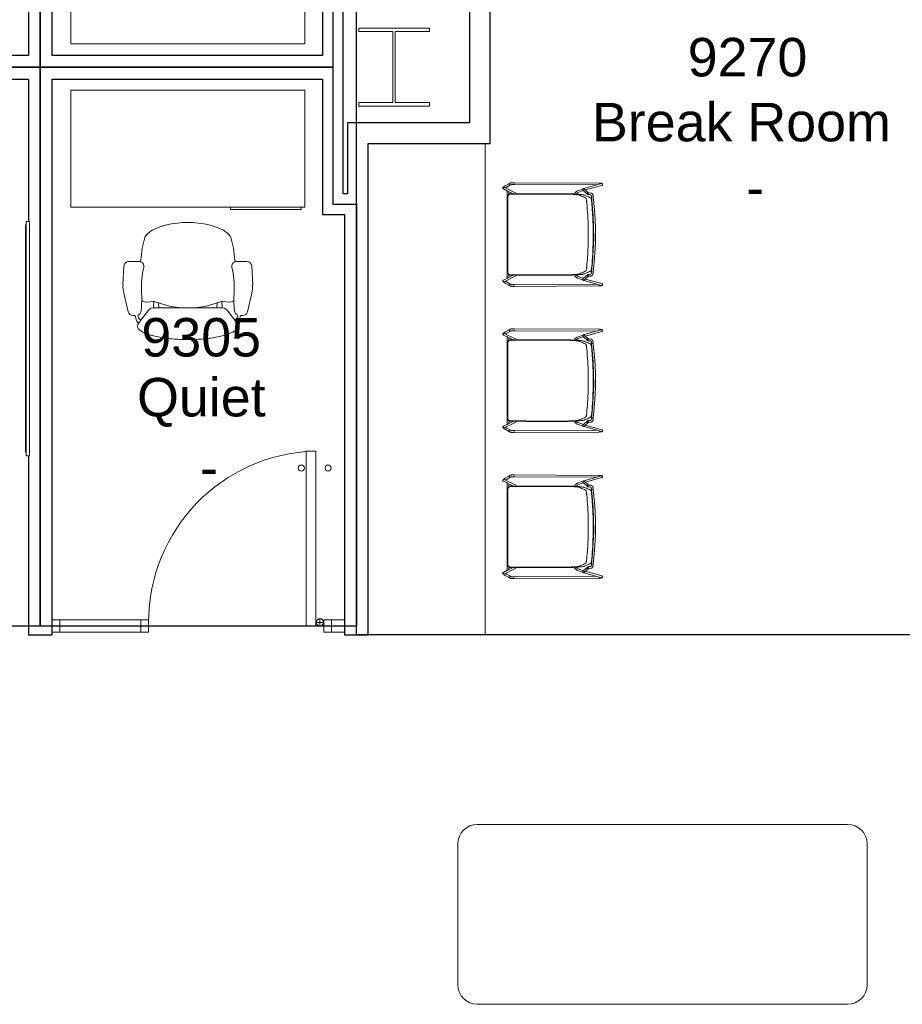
# Model space of a CAD drawing. Header units: inches. Extents: x -1 to 4727, y -3 to 1727.
# Tile 13 of 163: x 665 to 846, y 670 to 872. Entities that reach past the tile are written whole.
import ezdxf

# ---------------------------------------------------------------- set-up
doc = ezdxf.new("R2010")
doc.units = ezdxf.units.IN
doc.header["$LTSCALE"] = 42
doc.header["$MEASUREMENT"] = 0
doc.layers.get('0').update_dxf_attribs({"linetype": 'CONTINUOUS'})
for name, color, linetype in [('I-EQPM', 8, 'CONTINUOUS'), ('I-FURN', 8, 'CONTINUOUS'), ('I-FURN-CHAR', 9, 'CONTINUOUS'), ('I-GLAZ', 8, 'CONTINUOUS'), ('I-WALL', 8, 'CONTINUOUS'), ('Room Names & IDs', 7, 'CONTINUOUS'), ('S-COLS', 7, 'CONTINUOUS'), ('triLabelLayer', 7, 'CONTINUOUS'), ('triSpaceLayer', 7, 'CONTINUOUS')]:
    doc.layers.add(name, color=color, linetype=linetype)
doc.styles.add('PDF Helvetica', font='Helvetica.ttf')
doc.styles.get("Standard").update_dxf_attribs({"font": 'romans.shx'})

# ---------------------------------------------------------------- blocks, each defined once
blk = doc.blocks.new('Hightower_Alo_Counter_Stool - Hightower_Alo_Counter_Stool-V301-FURNITURE PLAN - FLOOR 09 - WEST')
at = {"lineweight": 9}
for p, q in [((-10.06, 10.69), (-10.42, 10.05)), ((-10.1, 9.86), (-9.73, 10.5)), ((-9.71, 11.05), (-9.71, 11.04)), ((-9.7, 11.02), (-8.58, 8.77)), ((-8.93, 10.31), (-9.36, 11.18)), ((9.02, 10.39), (-9.02, 10.39)), ((-8.24, 8.93), (-8.92, 10.29)), ((-7.77, 10.26), (-7.85, 10.26)), ((7.85, 10.26), (7.77, 10.26)), ((8.92, 10.29), (8.24, 8.93)), ((8.58, 8.77), (9.7, 11.02)), ((9.36, 11.18), (8.93, 10.31)), ((9.71, 11.04), (9.71, 11.05)), ((9.73, 10.5), (10.1, 9.86)), ((10.42, 10.05), (10.06, 10.69)), ((-10.64, 9.41), (-10.64, 8.94)), ((-10.64, 8.94), (-10.55, -8.36)), ((-10.42, 10.05), (-10.52, 9.88)), ((-10.42, 10.05), (-10.12, 9.88)), ((-10.36, 10.01), (-10.42, 10.05)), ((-10.26, 8.94), (-10.36, 8.94)), ((-10.24, 9.95), (-10.33, 9.99)), ((-10.26, 8.94), (-10.26, 9.41)), ((-10.17, -7.92), (-10.26, 8.94)), ((-10.13, 9.88), (-10.24, 9.95)), ((-10.19, 9.7), (-10.1, 9.86)), ((-10.1, 9.86), (-10.13, 9.88)), ((-8.8, 10.05), (-8.22, 10.05)), ((-8.35, 8.99), (-8.35, 9.76)), ((8.22, 10.05), (8.8, 10.05)), ((8.35, 9.76), (8.35, 8.99)), ((10.24, 9.95), (10.1, 9.86)), ((10.1, 9.86), (10.19, 9.7)), ((10.14, 9.89), (10.42, 10.05)), ((10.26, 8.94), (10.17, -7.92)), ((10.33, 9.99), (10.24, 9.95)), ((10.26, 9.41), (10.26, 8.94)), ((10.36, 8.94), (10.26, 8.94)), ((10.42, 10.05), (10.36, 10.01)), ((10.52, 9.88), (10.42, 10.05)), ((10.55, -8.36), (10.64, 8.94)), ((10.64, 8.94), (10.64, 9.41)), ((-9.44, -5.31), (-10.46, -8.92)), ((-10.09, -9.02), (-9.14, -5.63)), ((-9.39, -5.2), (-9.42, -5.27)), ((-8.94, -4.04), (-9.36, -5.18)), ((-9.35, -5.41), (-9.34, -5.42)), ((-9.34, -5.42), (-8.54, -6.31)), ((-9.06, -5.18), (-9.06, -5.16)), ((-8.26, -6.06), (-9.06, -5.17)), ((-9.02, -5.23), (-8.62, -4.16)), ((9.06, -5.17), (8.26, -6.06)), ((8.54, -6.31), (9.34, -5.42)), ((8.62, -4.16), (9.01, -5.22)), ((9.36, -5.18), (8.94, -4.04)), ((9.06, -5.16), (9.06, -5.18)), ((9.14, -5.63), (10.09, -9.02)), ((9.34, -5.42), (9.35, -5.41)), ((9.42, -5.27), (9.39, -5.2)), ((10.46, -8.92), (9.44, -5.31)), ((-8.57, -6.26), (-8.57, -6.27)), ((-8.56, -6.37), (-8.56, -6.4)), ((-8.56, -6.4), (-8.52, -6.77)), ((-8.22, -6.12), (-8.23, -6.11)), ((-8.18, -6.37), (-8.19, -6.33)), ((-8.15, -6.73), (-8.18, -6.37)), ((-7.87, -7.24), (-7.76, -7.25)), ((-7.72, -6.88), (-7.83, -6.87)), ((-7.71, -7.25), (-7.67, -6.88)), ((-7.71, -7.25), (-6.28, -7.4)), ((-7.65, -6.88), (-7.69, -6.88)), ((-7.69, -7.26), (-7.65, -7.26)), ((-6.24, -7.03), (-7.67, -6.88)), ((-7.65, -6.91), (-7.65, -6.99)), ((-7.65, -7.13), (-7.65, -7.17)), ((-7.65, -7.17), (-7.65, -7.21)), ((7.67, -6.88), (6.24, -7.03)), ((6.28, -7.4), (7.71, -7.25)), ((7.69, -6.88), (7.65, -6.88)), ((7.65, -6.99), (7.65, -6.91)), ((7.65, -7.17), (7.65, -7.13)), ((7.65, -7.21), (7.65, -7.17)), ((7.65, -7.26), (7.69, -7.26)), ((7.67, -6.88), (7.71, -7.25)), ((7.83, -6.87), (7.72, -6.88)), ((7.76, -7.25), (7.87, -7.24)), ((8.18, -6.37), (8.15, -6.73)), ((8.19, -6.33), (8.18, -6.37)), ((8.23, -6.11), (8.22, -6.12)), ((8.52, -6.77), (8.56, -6.4)), ((8.56, -6.4), (8.56, -6.37)), ((8.57, -6.27), (8.57, -6.26)), ((-10.14, -9.09), (-10.13, -9.08)), ((10.13, -9.08), (10.14, -9.09))]:
    blk.add_line(p, q, dxfattribs=at)
at = {"lineweight": 9, "flags": 128}
for points in [[(-9.45, 11.27), (-9.52, 11.3), (-9.58, 11.3), (-9.62, 11.28), (-9.65, 11.27), (-9.67, 11.26), (-9.68, 11.25), (-9.69, 11.23), (-9.7, 11.22), (-9.71, 11.21), (-9.72, 11.2), (-9.73, 11.19), (-9.74, 11.18), (-9.75, 11.17), (-9.76, 11.16), (-9.77, 11.15), (-9.78, 11.13), (-9.79, 11.12), (-9.8, 11.1), (-9.81, 11.09), (-9.82, 11.07), (-9.83, 11.06), (-9.84, 11.04), (-9.85, 11.02), (-9.87, 11), (-9.88, 10.99), (-9.89, 10.97), (-9.9, 10.95), (-9.91, 10.93), (-9.93, 10.91), (-9.94, 10.89), (-9.95, 10.87), (-9.97, 10.85), (-9.98, 10.83), (-9.99, 10.8), (-10, 10.78), (-10.02, 10.76), (-10.03, 10.74), (-10.04, 10.72), (-10.05, 10.69), (-10.06, 10.69)], [(-9.58, 10.76), (-9.59, 10.74), (-9.6, 10.73), (-9.61, 10.71), (-9.62, 10.69), (-9.64, 10.67), (-9.65, 10.65), (-9.66, 10.63), (-9.67, 10.61), (-9.68, 10.59), (-9.7, 10.57), (-9.71, 10.55), (-9.72, 10.52), (-9.73, 10.5)], [(-9.45, 11.27), (-9.38, 11.22), (-9.36, 11.17)], [(9.45, 11.27), (9.38, 11.22), (9.36, 11.17)], [(9.45, 11.27), (9.52, 11.3), (9.58, 11.3), (9.62, 11.28), (9.65, 11.27), (9.67, 11.26), (9.68, 11.25), (9.69, 11.23), (9.7, 11.22), (9.71, 11.21), (9.72, 11.2), (9.73, 11.19), (9.74, 11.18), (9.75, 11.17), (9.76, 11.16), (9.77, 11.15), (9.78, 11.13), (9.79, 11.12), (9.8, 11.1), (9.81, 11.09), (9.82, 11.07), (9.83, 11.06), (9.84, 11.04), (9.85, 11.02), (9.87, 11), (9.88, 10.99), (9.89, 10.97), (9.9, 10.95), (9.91, 10.93), (9.93, 10.91), (9.94, 10.89), (9.95, 10.87), (9.97, 10.85), (9.98, 10.83), (9.99, 10.8), (10, 10.78), (10.02, 10.76), (10.03, 10.74), (10.04, 10.72), (10.05, 10.69), (10.06, 10.69)], [(9.58, 10.76), (9.59, 10.74), (9.6, 10.73), (9.61, 10.71), (9.62, 10.69), (9.64, 10.67), (9.65, 10.65), (9.66, 10.63), (9.67, 10.61), (9.68, 10.59), (9.7, 10.57), (9.71, 10.55), (9.72, 10.52), (9.73, 10.5)], [(-10.52, 9.88), (-10.54, 9.85), (-10.55, 9.81), (-10.57, 9.78), (-10.58, 9.75), (-10.59, 9.71), (-10.6, 9.67), (-10.61, 9.64), (-10.62, 9.6), (-10.63, 9.56), (-10.63, 9.53), (-10.64, 9.49), (-10.64, 9.45), (-10.64, 9.41), (-10.64, 9.41)], [(-10.26, 9.41), (-10.26, 9.44), (-10.26, 9.46), (-10.26, 9.48), (-10.26, 9.5), (-10.25, 9.53), (-10.25, 9.55), (-10.24, 9.57), (-10.24, 9.59), (-10.23, 9.61), (-10.22, 9.63), (-10.21, 9.65), (-10.2, 9.67), (-10.19, 9.69), (-10.19, 9.7)], [(-8.58, 8.77), (-8.54, 8.72), (-8.51, 8.7), (-8.49, 8.68), (-8.47, 8.67), (-8.46, 8.67), (-8.45, 8.66), (-8.44, 8.66), (-8.43, 8.66), (-8.42, 8.66), (-8.41, 8.65), (-8.4, 8.65), (-8.39, 8.65), (-8.38, 8.65), (-8.37, 8.65), (-8.35, 8.65), (-8.34, 8.64), (-8.33, 8.64), (-8.32, 8.64), (-8.31, 8.64), (-8.3, 8.64)], [(-8.36, 6.61), (-8.35, 8.18), (-8.35, 8.65)], [(-8.34, 9.02), (-8.34, 9.02), (-8.34, 9.02), (-8.33, 9.02), (-8.33, 9.02), (-8.32, 9.02), (-8.32, 9.02), (-8.31, 9.02), (-8.3, 9.02), (-8.3, 9.02)], [(-8.28, 9.76), (-8.28, 8.18), (-8.28, 6.61)], [(8.28, 6.61), (8.28, 8.18), (8.28, 9.76)], [(8.34, 9.02), (8.34, 9.02), (8.34, 9.02), (8.33, 9.02), (8.33, 9.02), (8.32, 9.02), (8.32, 9.02), (8.31, 9.02), (8.3, 9.02), (8.3, 9.02)], [(8.58, 8.77), (8.54, 8.72), (8.51, 8.7), (8.49, 8.68), (8.47, 8.67), (8.46, 8.67), (8.45, 8.66), (8.44, 8.66), (8.43, 8.66), (8.42, 8.66), (8.41, 8.65), (8.4, 8.65), (8.39, 8.65), (8.38, 8.65), (8.37, 8.65), (8.35, 8.65), (8.34, 8.64), (8.33, 8.64), (8.32, 8.64), (8.31, 8.64), (8.3, 8.64)], [(8.35, 8.65), (8.35, 8.18), (8.36, 6.61)], [(10.19, 9.7), (10.2, 9.68), (10.21, 9.66), (10.22, 9.64), (10.23, 9.61), (10.24, 9.59), (10.24, 9.57), (10.25, 9.55), (10.25, 9.53), (10.26, 9.51), (10.26, 9.48), (10.26, 9.46), (10.26, 9.44), (10.26, 9.42), (10.26, 9.41)], [(10.64, 9.41), (10.64, 9.45), (10.64, 9.49), (10.63, 9.53), (10.63, 9.56), (10.62, 9.6), (10.61, 9.64), (10.6, 9.67), (10.59, 9.71), (10.58, 9.74), (10.57, 9.78), (10.55, 9.81), (10.54, 9.85), (10.52, 9.88), (10.52, 9.88)], [(-8.37, -0.49), (-8.37, 1.87), (-8.36, 4.24), (-8.36, 6.61)], [(-8.28, 6.61), (-8.29, 4.22), (-8.3, 1.84), (-8.3, -0.54)], [(8.3, -0.54), (8.3, 1.84), (8.29, 4.22), (8.28, 6.61)], [(8.36, 6.61), (8.36, 4.24), (8.37, 1.87), (8.37, -0.49)], [(-8.31, -3.38), (-8.35, -3.4), (-8.39, -3.42), (-8.43, -3.44), (-8.47, -3.46), (-8.51, -3.49), (-8.55, -3.52), (-8.59, -3.55), (-8.62, -3.58), (-8.66, -3.61), (-8.69, -3.64), (-8.72, -3.68), (-8.75, -3.71), (-8.78, -3.75), (-8.81, -3.79), (-8.84, -3.83), (-8.86, -3.87), (-8.88, -3.91), (-8.9, -3.95), (-8.92, -3.99), (-8.94, -4.03), (-8.94, -4.04)], [(-8.62, -4.16), (-8.61, -4.13), (-8.6, -4.1), (-8.58, -4.07), (-8.57, -4.04), (-8.55, -4.02), (-8.53, -3.99), (-8.51, -3.96), (-8.49, -3.93), (-8.47, -3.91), (-8.45, -3.88), (-8.43, -3.86), (-8.4, -3.84), (-8.38, -3.82), (-8.35, -3.8), (-8.32, -3.78), (-8.3, -3.76)], [(8.29, -3.75), (8.32, -3.77), (8.34, -3.79), (8.37, -3.81), (8.4, -3.83), (8.42, -3.86), (8.44, -3.88), (8.47, -3.9), (8.49, -3.93), (8.51, -3.95), (8.53, -3.98), (8.55, -4.01), (8.56, -4.04), (8.58, -4.07), (8.59, -4.1), (8.61, -4.13), (8.62, -4.16), (8.62, -4.16)], [(8.94, -4.04), (8.93, -4), (8.91, -3.96), (8.89, -3.92), (8.87, -3.87), (8.84, -3.83), (8.82, -3.8), (8.79, -3.76), (8.76, -3.72), (8.73, -3.68), (8.7, -3.65), (8.67, -3.62), (8.63, -3.58), (8.6, -3.55), (8.56, -3.52), (8.52, -3.5), (8.48, -3.47), (8.44, -3.44), (8.4, -3.42), (8.36, -3.4), (8.32, -3.38)], [(-9.21, -5.1), (-9.31, -5.12), (-9.36, -5.16), (-9.38, -5.2), (-9.39, -5.2)], [(-9.21, -5.1), (-9.12, -5.12), (-9.07, -5.16), (-9.06, -5.16)], [(9.21, -5.1), (9.12, -5.12), (9.07, -5.16), (9.06, -5.16)], [(9.21, -5.1), (9.31, -5.12), (9.36, -5.16), (9.38, -5.2), (9.39, -5.2)], [(-8.57, -6.25), (-8.57, -6.26), (-8.57, -6.26), (-8.57, -6.27), (-8.57, -6.28), (-8.57, -6.29), (-8.57, -6.31), (-8.56, -6.32), (-8.56, -6.34), (-8.56, -6.36), (-8.56, -6.37)], [(-8.52, -6.77), (-8.52, -6.79), (-8.51, -6.82), (-8.5, -6.84), (-8.49, -6.87), (-8.48, -6.89), (-8.47, -6.92), (-8.46, -6.94), (-8.45, -6.96), (-8.43, -6.98), (-8.41, -7), (-8.4, -7.02), (-8.38, -7.03), (-8.36, -7.05), (-8.34, -7.07), (-8.32, -7.08), (-8.3, -7.1), (-8.28, -7.11), (-8.26, -7.12), (-8.23, -7.14), (-8.21, -7.15), (-8.19, -7.16), (-8.16, -7.17), (-8.14, -7.18), (-8.11, -7.19), (-8.09, -7.2), (-8.06, -7.2), (-8.04, -7.21), (-8.01, -7.22), (-7.98, -7.22), (-7.96, -7.23), (-7.93, -7.23), (-7.9, -7.24), (-7.88, -7.24), (-7.87, -7.24)], [(-8.22, -6.12), (-8.22, -6.14), (-8.21, -6.16), (-8.21, -6.17), (-8.2, -6.19), (-8.2, -6.21), (-8.2, -6.23), (-8.2, -6.24), (-8.19, -6.26), (-8.19, -6.28), (-8.19, -6.31), (-8.19, -6.33), (-8.19, -6.33)], [(-8.15, -6.73), (-8.15, -6.73), (-8.15, -6.73), (-8.15, -6.73), (-8.15, -6.73), (-8.14, -6.74), (-8.14, -6.74), (-8.14, -6.74), (-8.14, -6.75), (-8.13, -6.75), (-8.13, -6.75), (-8.12, -6.76), (-8.12, -6.77), (-8.11, -6.77), (-8.1, -6.78), (-8.09, -6.78), (-8.08, -6.79), (-8.07, -6.8), (-8.06, -6.8), (-8.05, -6.81), (-8.04, -6.81), (-8.02, -6.82), (-8.01, -6.83), (-8, -6.83), (-7.98, -6.84), (-7.96, -6.84), (-7.95, -6.85), (-7.93, -6.85), (-7.91, -6.85), (-7.9, -6.86), (-7.88, -6.86), (-7.86, -6.86), (-7.84, -6.87), (-7.83, -6.87)], [(-7.76, -7.25), (-7.74, -7.25), (-7.73, -7.25), (-7.71, -7.26), (-7.7, -7.26), (-7.69, -7.26)], [(-7.72, -6.88), (-7.71, -6.88), (-7.7, -6.88), (-7.7, -6.88), (-7.69, -6.88), (-7.69, -6.88)], [(-6.28, -7.4), (-3.88, -7.6), (-1.48, -7.71), (0.93, -7.72), (3.33, -7.64), (5.74, -7.46), (6.28, -7.4)], [(6.24, -7.03), (3.86, -7.23), (1.47, -7.34), (-0.92, -7.35), (-3.31, -7.26), (-5.7, -7.08), (-6.24, -7.03)], [(7.72, -6.88), (7.71, -6.88), (7.7, -6.88), (7.7, -6.88), (7.69, -6.88), (7.69, -6.88)], [(7.76, -7.25), (7.74, -7.25), (7.73, -7.25), (7.71, -7.26), (7.7, -7.26), (7.69, -7.26)], [(8.15, -6.73), (8.15, -6.73), (8.15, -6.73), (8.15, -6.73), (8.15, -6.73), (8.14, -6.74), (8.14, -6.74), (8.14, -6.74), (8.14, -6.75), (8.13, -6.75), (8.13, -6.75), (8.12, -6.76), (8.12, -6.77), (8.11, -6.77), (8.1, -6.78), (8.09, -6.78), (8.08, -6.79), (8.07, -6.8), (8.06, -6.8), (8.05, -6.81), (8.04, -6.81), (8.02, -6.82), (8.01, -6.83), (8, -6.83), (7.98, -6.84), (7.96, -6.84), (7.95, -6.85), (7.93, -6.85), (7.91, -6.85), (7.9, -6.86), (7.88, -6.86), (7.86, -6.86), (7.84, -6.87), (7.83, -6.87)], [(8.52, -6.77), (8.52, -6.79), (8.51, -6.82), (8.5, -6.84), (8.49, -6.87), (8.48, -6.89), (8.47, -6.92), (8.46, -6.94), (8.45, -6.96), (8.43, -6.98), (8.41, -7), (8.4, -7.02), (8.38, -7.03), (8.36, -7.05), (8.34, -7.07), (8.32, -7.08), (8.3, -7.1), (8.28, -7.11), (8.26, -7.12), (8.23, -7.14), (8.21, -7.15), (8.19, -7.16), (8.16, -7.17), (8.14, -7.18), (8.11, -7.19), (8.09, -7.2), (8.06, -7.2), (8.04, -7.21), (8.01, -7.22), (7.98, -7.22), (7.96, -7.23), (7.93, -7.23), (7.9, -7.24), (7.88, -7.24), (7.87, -7.24)], [(8.22, -6.12), (8.22, -6.14), (8.21, -6.16), (8.21, -6.17), (8.2, -6.19), (8.2, -6.21), (8.2, -6.23), (8.2, -6.24), (8.19, -6.26), (8.19, -6.28), (8.19, -6.31), (8.19, -6.33), (8.19, -6.33)], [(8.57, -6.25), (8.57, -6.26), (8.57, -6.26), (8.57, -6.27), (8.57, -6.28), (8.57, -6.29), (8.57, -6.31), (8.56, -6.32), (8.56, -6.34), (8.56, -6.36), (8.56, -6.37)], [(-10.29, -9.17), (-10.36, -9.16), (-10.41, -9.13), (-10.44, -9.1), (-10.46, -9.08), (-10.47, -9.06), (-10.48, -9.04), (-10.48, -9.02), (-10.49, -9.01), (-10.49, -8.99), (-10.5, -8.98), (-10.5, -8.97), (-10.5, -8.95), (-10.51, -8.94), (-10.51, -8.92), (-10.51, -8.9), (-10.52, -8.89), (-10.52, -8.87), (-10.52, -8.85), (-10.52, -8.83), (-10.52, -8.81), (-10.53, -8.79), (-10.53, -8.77), (-10.53, -8.75), (-10.53, -8.73), (-10.53, -8.71), (-10.54, -8.69), (-10.54, -8.66), (-10.54, -8.64), (-10.54, -8.62), (-10.54, -8.59), (-10.54, -8.57), (-10.54, -8.54), (-10.54, -8.52), (-10.54, -8.49), (-10.54, -8.47), (-10.55, -8.44), (-10.55, -8.42), (-10.55, -8.39), (-10.55, -8.37), (-10.55, -8.36)], [(-10.29, -9.17), (-10.22, -9.16), (-10.17, -9.13), (-10.14, -9.1), (-10.14, -9.09)], [(10.29, -9.17), (10.22, -9.16), (10.17, -9.13), (10.14, -9.1), (10.14, -9.09)], [(10.29, -9.17), (10.36, -9.16), (10.41, -9.13), (10.44, -9.1), (10.46, -9.08), (10.47, -9.06), (10.48, -9.04), (10.48, -9.02), (10.49, -9.01), (10.49, -8.99), (10.5, -8.98), (10.5, -8.97), (10.5, -8.95), (10.51, -8.94), (10.51, -8.92), (10.51, -8.9), (10.52, -8.89), (10.52, -8.87), (10.52, -8.85), (10.52, -8.83), (10.52, -8.81), (10.53, -8.79), (10.53, -8.77), (10.53, -8.75), (10.53, -8.73), (10.53, -8.71), (10.54, -8.69), (10.54, -8.66), (10.54, -8.64), (10.54, -8.62), (10.54, -8.59), (10.54, -8.57), (10.54, -8.54), (10.54, -8.52), (10.54, -8.49), (10.54, -8.47), (10.55, -8.44), (10.55, -8.42), (10.55, -8.39), (10.55, -8.37), (10.55, -8.36)]]:
    blk.add_lwpolyline(points, dxfattribs=at)
at = {"lineweight": 9}
for centre, major_axis, ratio, start_param, end_param in [((-9.53, 11.1), (0.177, 0.061), 0.992906, 1.505118, 2.814115), ((-9.53, 11.1), (0.168, 0.084), 0.994858, 2.156432, 2.68003), ((-9.53, 11.1), (0.168, 0.084), 0.994858, 2.68003, 3.203629), ((-9.53, 11.1), (0.177, 0.061), 0.992906, 3.075914, 3.337714), ((-9.53, 11.1), (0.168, 0.084), 0.994858, 0.323836, 1.632833), ((9.53, 11.1), (-0.168, 0.084), 0.994858, 4.650352, 5.69755), ((9.53, 11.1), (-0.177, 0.061), 0.992906, 3.46907, 4.778067), ((9.53, 11.1), (-0.168, 0.084), 0.994858, 3.603155, 4.126754), ((9.53, 11.1), (-0.168, 0.084), 0.994858, 3.079556, 3.603155), ((9.53, 11.1), (-0.177, 0.061), 0.992906, 2.945472, 3.207271), ((-10.45, 8.94), (0.187, 0.001), 0.000559, 3.141593, 3.245089), ((-10.45, 8.94), (0.187, 0.001), 0.000559, 3.768688, 4.292287), ((-10.45, 8.94), (0.187, 0.001), 0.000559, 5.077685, 5.339484), ((-10.45, 8.94), (0.187, 0.001), 0.000559, 6.124882, 6.386682), ((10.45, 8.94), (-0.187, 0.001), 0.000559, 6.179689, 6.441488), ((10.45, 8.94), (-0.187, 0.001), 0.000559, 0.943701, 1.2055), ((10.45, 8.94), (-0.187, 0.001), 0.000559, 1.990899, 2.514497), ((10.45, 8.94), (-0.187, 0.001), 0.000559, 3.038096, 3.141593), ((-9.26, -5.36), (-0.18, 0.051), 0.988411, 0.010163, 0.271962), ((-9.26, -5.36), (-0.18, 0.051), 0.988411, 0.271962, 1.842759), ((-9.26, -5.36), (-0.165, 0.089), 0.989077, 5.999821, 6.52342), ((-9.26, -5.36), (-0.18, 0.051), 0.988411, 5.769749, 6.283185), ((-9.2, -5.3), (0.139, 0.125), 0.993857, 0.055785, 2.411979), ((-9.2, -5.3), (0.139, 0.125), 0.993857, 2.411979, 3.197377), ((-9.2, -5.3), (0.142, 0.122), 0.994097, 2.952676, 3.214475), ((-8.4, -6.18), (0.139, 0.125), 0.993857, 0, 2.411979), ((8.4, -6.18), (-0.139, 0.125), 0.993857, 3.871206, 7.012799), ((9.2, -5.3), (-0.139, 0.125), 0.993857, 3.871206, 6.227401), ((9.26, -5.36), (0.18, 0.051), 0.988411, 4.440427, 6.011223), ((9.2, -5.3), (-0.139, 0.125), 0.993857, 3.085808, 3.871206), ((9.2, -5.3), (-0.142, 0.122), 0.994097, 3.06871, 3.330509), ((9.26, -5.36), (0.165, 0.089), 0.989077, 6.042951, 6.56655), ((9.26, -5.36), (0.18, 0.051), 0.988411, 0, 0.513436), ((9.26, -5.36), (0.18, 0.051), 0.988411, 6.011223, 6.273022), ((-8.4, -6.18), (0.139, 0.125), 0.993857, 2.411979, 3.141593), ((-8.4, -6.18), (0.173, 0.073), 0.988515, 2.998862, 3.52246), ((-8.37, -6.38), (0.187, 0.017), 0.830705, 1.987348, 3.296345), ((-8.37, -6.38), (0.187, 0.019), 0.830378, 6.200126, 9.341719), ((-8.37, -6.38), (0.187, 0.019), 0.830378, 3.058533, 3.320333), ((-8.37, -6.38), (0.187, 0.017), 0.830705, 5.914339, 7.223336), ((-8.4, -6.18), (0.139, 0.125), 0.993857, 5.553572, 6.077171), ((-8.4, -6.18), (0.173, 0.073), 0.988515, 5.616855, 6.140454), ((-8.4, -6.18), (0.139, 0.125), 0.993857, 5.291773, 5.553572), ((-8.37, -6.38), (0.187, 0.019), 0.830378, 5.938327, 6.200126), ((8.37, -6.38), (-0.187, 0.017), 0.830705, 5.343034, 6.652031), ((8.37, -6.38), (-0.187, 0.019), 0.830378, 3.224652, 6.366245), ((8.37, -6.38), (-0.187, 0.019), 0.830378, 0.083059, 0.344859), ((8.4, -6.18), (-0.173, 0.073), 0.988515, 0.142731, 0.66633), ((8.4, -6.18), (-0.139, 0.125), 0.993857, 0.729613, 0.991413), ((8.37, -6.38), (-0.187, 0.017), 0.830705, 2.98684, 4.295837), ((8.4, -6.18), (-0.139, 0.125), 0.993857, 3.141593, 3.871206), ((8.37, -6.38), (-0.187, 0.019), 0.830378, 2.962853, 3.224652), ((-10.27, -8.97), (-0.18, 0.051), 0.988411, 0.010163, 0.271962), ((-10.27, -8.97), (-0.18, 0.051), 0.988411, 0.271962, 1.05736), ((-10.27, -8.97), (-0.147, 0.116), 0.986456, 1.466745, 1.728545), ((-10.27, -8.97), (-0.18, 0.051), 0.988411, 1.31916, 3.151756), ((-10.27, -8.97), (-0.147, 0.116), 0.986456, 3.037542, 3.141593), ((10.27, -8.97), (0.18, 0.051), 0.988411, 3.13143, 4.440427), ((10.27, -8.97), (0.147, 0.116), 0.986456, 3.141593, 3.245644), ((10.27, -8.97), (0.18, 0.051), 0.988411, 4.702226, 5.225825), ((10.27, -8.97), (0.147, 0.116), 0.986456, 4.554641, 4.81644), ((10.27, -8.97), (0.18, 0.051), 0.988411, 5.487624, 6.011223), ((10.27, -8.97), (0.18, 0.051), 0.988411, 6.011223, 6.273022)]:
    blk.add_ellipse(centre, major_axis=major_axis, ratio=ratio, start_param=start_param, end_param=end_param, dxfattribs=at)
for points, knots in [([(-9.02, 10.39), (-9.02, 10.39), (-9.02, 10.39), (-9.02, 10.39), (-9.02, 10.39), (-9.01, 10.39), (-9.01, 10.38), (-9, 10.38), (-9, 10.38), (-8.99, 10.37), (-8.98, 10.37), (-8.98, 10.36), (-8.97, 10.36), (-8.96, 10.35), (-8.96, 10.34), (-8.95, 10.34), (-8.94, 10.33), (-8.94, 10.32), (-8.93, 10.31), (-8.93, 10.31), (-8.92, 10.3), (-8.92, 10.29), (-8.91, 10.28), (-8.91, 10.27), (-8.9, 10.26), (-8.9, 10.25), (-8.9, 10.25)], [0, 0, 0, 0, 0.0357143, 0.0714286, 0.1071429, 0.1339286, 0.1607143, 0.2142857, 0.25, 0.2767857, 0.3035714, 0.3571429, 0.3928571, 0.4285714, 0.4642857, 0.5, 0.5357143, 0.5714286, 0.6071429, 0.6428571, 0.6785714, 0.7142857, 0.75, 0.7857143, 0.8214286, 0.8571429, 0.8571429, 0.8571429, 0.8571429]), ([(-8.35, 9.76), (-8.35, 9.84), (-8.32, 9.95), (-8.24, 10.08), (-8.15, 10.17), (-8.01, 10.24), (-7.9, 10.26), (-7.85, 10.26)], [0, 0, 0, 0, 0.285714, 0.428571, 0.571429, 0.785714, 1, 1, 1, 1]), ([(-7.77, 10.26), (-7.85, 10.26), (-7.96, 10.24), (-8.09, 10.16), (-8.18, 10.06), (-8.26, 9.93), (-8.28, 9.82), (-8.28, 9.76)], [0, 0, 0, 0, 0.285714, 0.428571, 0.571429, 0.785714, 1, 1, 1, 1]), ([(8.28, 9.76), (8.28, 9.84), (8.25, 9.95), (8.17, 10.08), (8.08, 10.17), (7.94, 10.24), (7.83, 10.26), (7.77, 10.26)], [0, 0, 0, 0, 0.285714, 0.428571, 0.571429, 0.785714, 1, 1, 1, 1]), ([(7.85, 10.26), (7.92, 10.26), (8.03, 10.24), (8.16, 10.16), (8.25, 10.06), (8.33, 9.93), (8.35, 9.82), (8.35, 9.76)], [0, 0, 0, 0, 0.285714, 0.428571, 0.571429, 0.785714, 1, 1, 1, 1]), ([(8.9, 10.25), (8.9, 10.25), (8.9, 10.26), (8.91, 10.27), (8.91, 10.28), (8.92, 10.29), (8.92, 10.3), (8.93, 10.31), (8.93, 10.31), (8.94, 10.32), (8.94, 10.33), (8.95, 10.34), (8.96, 10.34), (8.96, 10.35), (8.97, 10.35), (8.97, 10.36), (8.98, 10.36), (8.98, 10.37), (8.99, 10.37), (8.99, 10.37), (9, 10.38), (9.01, 10.38), (9.01, 10.39), (9.02, 10.39), (9.02, 10.39), (9.02, 10.39), (9.02, 10.39)], [0.1428571, 0.1428571, 0.1428571, 0.1428571, 0.1785714, 0.2142857, 0.25, 0.2857143, 0.3214286, 0.3571429, 0.3928571, 0.4285714, 0.4642857, 0.5, 0.5357143, 0.5714286, 0.5982143, 0.625, 0.6517857, 0.6785714, 0.7053571, 0.7321429, 0.7857143, 0.8392857, 0.8660714, 0.8928571, 0.9464286, 1, 1, 1, 1]), ([(-8.09, -5.42), (-8.11, -5.36), (-8.14, -5.24), (-8.18, -4.98), (-8.22, -4.66), (-8.27, -4.16), (-8.31, -3.47), (-8.34, -2.74), (-8.36, -2.02), (-8.37, -1.27), (-8.37, -0.75), (-8.37, -0.49)], [-1, -1, -1, -1, -0.861111, -0.791667, -0.722222, -0.583333, -0.444444, -0.333333, -0.222222, -0.111111, 0, 0, 0, 0]), ([(8.37, -0.49), (8.37, -0.82), (8.37, -1.3), (8.36, -1.93), (8.35, -2.54), (8.32, -3.26), (8.28, -3.97), (8.24, -4.53), (8.19, -4.94), (8.14, -5.25), (8.1, -5.37), (8.09, -5.42)], [-1, -1, -1, -1, -0.861111, -0.791667, -0.722222, -0.583333, -0.444444, -0.333333, -0.222222, -0.111111, 0, 0, 0, 0]), ([(-6.56, -5.93), (-5.25, -6.05), (-2.63, -6.22), (1.75, -6.26), (4.81, -6.09), (6.56, -5.93)], [-1, -1, -1, -1, -0.7, -0.4, 0, 0, 0, 0]), ([(6.56, -6.95), (5.25, -7.07), (2.63, -7.23), (-1.75, -7.27), (-4.81, -7.11), (-6.56, -6.95)], [-1, -1, -1, -1, -0.7, -0.4, 0, 0, 0, 0])]:
    blk.add_open_spline(points, degree=3, knots=knots, dxfattribs=at)
for points in [[(-7.85, 10.26), (-7.82, 10.26), (-7.8, 10.26), (-7.77, 10.26)], [(0, 10.26), (-0.86, 10.26), (-2.59, 10.26), (-5.18, 10.26), (-6.91, 10.26), (-7.77, 10.26)], [(7.77, 10.26), (6.91, 10.26), (5.18, 10.26), (2.59, 10.26), (0.86, 10.26), (0, 10.26)], [(7.77, 10.26), (7.8, 10.26), (7.82, 10.26), (7.85, 10.26)], [(-8.3, -0.54), (-8.3, -0.77), (-8.3, -1.22), (-8.29, -1.89), (-8.27, -2.52), (-8.24, -3.09), (-8.21, -3.58), (-8.17, -3.98), (-8.12, -4.27), (-8.09, -4.39), (-8.07, -4.42)], [(8.07, -4.42), (8.09, -4.39), (8.12, -4.27), (8.17, -3.98), (8.21, -3.58), (8.24, -3.09), (8.27, -2.52), (8.29, -1.89), (8.3, -1.22), (8.3, -0.77), (8.3, -0.54)], [(-9.36, -5.17), (-9.36, -5.17), (-9.35, -5.16), (-9.35, -5.16), (-9.34, -5.16), (-9.34, -5.15), (-9.34, -5.15)], [(-9.32, -5.13), (-9.32, -5.13), (-9.31, -5.13), (-9.3, -5.12), (-9.29, -5.12)], [(-9.29, -5.12), (-9.28, -5.11), (-9.26, -5.11), (-9.23, -5.1), (-9.22, -5.1)], [(-9.22, -5.1), (-9.21, -5.1), (-9.19, -5.1), (-9.18, -5.1)], [(-7.53, -6.71), (-7.59, -6.57), (-7.71, -6.28), (-7.9, -5.85), (-8.02, -5.56), (-8.09, -5.42)], [(-8.07, -4.42), (-8.01, -4.57), (-7.89, -4.85), (-7.71, -5.27), (-7.59, -5.55), (-7.53, -5.69)], [(-7.53, -5.69), (-7.52, -5.71), (-7.49, -5.74), (-7.38, -5.78), (-7.23, -5.83), (-7.03, -5.87), (-6.8, -5.91), (-6.64, -5.92), (-6.56, -5.93)], [(6.56, -5.93), (6.64, -5.92), (6.8, -5.91), (7.03, -5.87), (7.23, -5.83), (7.38, -5.78), (7.49, -5.74), (7.52, -5.71), (7.53, -5.69)], [(7.53, -5.69), (7.59, -5.55), (7.71, -5.27), (7.89, -4.85), (8.01, -4.57), (8.07, -4.42)], [(8.09, -5.42), (8.02, -5.56), (7.9, -5.85), (7.71, -6.28), (7.59, -6.57), (7.53, -6.71)], [(9.18, -5.1), (9.19, -5.1), (9.21, -5.1), (9.22, -5.1)], [(9.22, -5.1), (9.23, -5.1), (9.26, -5.11), (9.28, -5.11), (9.29, -5.12)], [(9.29, -5.12), (9.3, -5.12), (9.31, -5.13), (9.32, -5.13), (9.32, -5.13)], [(9.34, -5.15), (9.34, -5.15), (9.34, -5.16), (9.35, -5.16), (9.35, -5.16), (9.36, -5.17), (9.36, -5.17)], [(-6.56, -6.95), (-6.64, -6.94), (-6.8, -6.92), (-7.03, -6.89), (-7.23, -6.84), (-7.38, -6.8), (-7.49, -6.75), (-7.52, -6.72), (-7.53, -6.71)], [(7.53, -6.71), (7.52, -6.72), (7.49, -6.75), (7.38, -6.8), (7.23, -6.84), (7.03, -6.89), (6.8, -6.92), (6.64, -6.94), (6.56, -6.95)]]:
    blk.add_open_spline(points, degree=3, dxfattribs=at)
blk = doc.blocks.new('Desk - Rectangular - 24 X 48-6938310-FURNITURE PLAN - FLOOR 09 - WEST')
at = {"lineweight": 9}
for p, q in [((6, -27), (6, -3)), ((6, -3), (54, -3)), ((38.75, -2.5), (53.25, -2.5)), ((38.75, -3), (38.75, -2.5)), ((53.25, -2.5), (53.25, -3)), ((54, -3), (54, -27)), ((54, -27), (6, -27))]:
    blk.add_line(p, q, dxfattribs=at)
blk = doc.blocks.new('Desk - Rectangular - 24 X 48-6938291-FURNITURE PLAN - FLOOR 09 - WEST')
at = {"lineweight": 9}
for p, q in [((54, 27), (6, 27)), ((6, 27), (6, 3)), ((54, 3), (54, 27)), ((6, 3), (54, 3)), ((38.75, 2.5), (38.75, 3)), ((53.25, 2.5), (38.75, 2.5)), ((53.25, 3), (53.25, 2.5))]:
    blk.add_line(p, q, dxfattribs=at)
blk = doc.blocks.new('Chair - Task - Herman Miller - Aeron - Default-V280-FURNITURE PLAN - FLOOR 09 - WEST')
at = {"lineweight": 9}
for p, q in [((-1.86, 13.15), (-5.69, 12.24)), ((3.68, 13.11), (-0.16, 13.31)), ((-8.1, 10.14), (-8.29, 10.29)), ((-8.1, 10.14), (-7.44, 9.64)), ((-6.47, 10.79), (-6.97, 10.69)), ((-6.69, 10.2), (-6.39, 10.29)), ((-6.46, 11.29), (-6.47, 10.79)), ((4.63, 10.03), (4.63, 12.11)), ((-5.32, 8.01), (-7.44, 9.64)), ((-3.61, 9.19), (-3.74, 8.65)), ((-3.74, 8.65), (-3.74, 8.54)), ((-3.74, 8.54), (-3.63, 7.72)), ((-3.5, 9.32), (-3.61, 9.19)), ((-3.23, 9.47), (-3.5, 9.32)), ((5.45, 9.57), (4.56, 9.69)), ((7.37, 9.36), (5.45, 9.57)), ((9.02, 8.99), (7.37, 9.36)), ((9.73, 8.75), (9.02, 8.99)), ((10.41, 8.19), (9.73, 8.75)), ((11.03, 7.34), (10.41, 8.19)), ((-4.97, 7.6), (-5.32, 8.01)), ((-4.91, 7.07), (-4.97, 7.6)), ((-3.57, 6.95), (-4.91, 7.07)), ((-4.89, 1.3), (-4.91, 7.07)), ((-3.8, 6.31), (-4.56, 3.74)), ((-3.57, 6.9), (-3.8, 6.31)), ((-3.63, 7.72), (-3.57, 7.19)), ((-3.57, 7.19), (-3.57, 6.9)), ((11.57, 6.22), (11.03, 7.34)), ((12.02, 4.89), (11.57, 6.22)), ((-4.91, 5.96), (-3.89, 6.02)), ((12.35, 3.38), (12.02, 4.89)), ((-4.62, 3.39), (-4.89, 1.3)), ((-4.56, 3.74), (-4.62, 3.39)), ((12.51, 2.13), (12.35, 3.38)), ((-4.91, -7.07), (-4.89, -1.3)), ((-4.89, -1.3), (-4.62, -3.39)), ((-4.62, -3.39), (-4.56, -3.74)), ((-4.56, -3.74), (-3.8, -6.31)), ((12.02, -4.89), (12.35, -3.38)), ((12.35, -3.38), (12.51, -2.13)), ((-4.91, -5.96), (-3.89, -6.02)), ((11.57, -6.22), (12.02, -4.89)), ((-7.44, -9.64), (-5.32, -8.01)), ((-5.32, -8.01), (-4.97, -7.6)), ((-4.97, -7.6), (-4.91, -7.07)), ((-3.57, -6.95), (-4.91, -7.07)), ((-3.8, -6.31), (-3.57, -6.9)), ((-3.63, -7.72), (-3.74, -8.54)), ((-3.57, -7.19), (-3.63, -7.72)), ((-3.57, -6.9), (-3.57, -7.19)), ((10.41, -8.19), (11.03, -7.34)), ((11.03, -7.34), (11.57, -6.22)), ((-7.44, -9.64), (-8.1, -10.14)), ((-3.74, -8.54), (-3.74, -8.65)), ((-3.74, -8.65), (-3.61, -9.19)), ((-3.61, -9.19), (-3.5, -9.32)), ((-3.5, -9.32), (-3.23, -9.47)), ((4.56, -9.69), (5.45, -9.57)), ((4.63, -12.11), (4.63, -10.03)), ((5.45, -9.57), (7.37, -9.36)), ((7.37, -9.36), (9.02, -8.99)), ((9.02, -8.99), (9.73, -8.75)), ((9.73, -8.75), (10.41, -8.19)), ((-8.29, -10.29), (-8.1, -10.14)), ((-6.97, -10.69), (-6.47, -10.79)), ((-6.39, -10.29), (-6.69, -10.2)), ((-6.47, -10.79), (-6.46, -11.29)), ((-5.69, -12.24), (-1.86, -13.15)), ((-0.16, -13.31), (3.68, -13.11))]:
    blk.add_line(p, q, dxfattribs=at)
for centre, radius, start, end in [((-5.46, 11.27), 1, 103.3925, 178.698), ((-0.47, 7.31), 6, 87.0643, 103.3925), ((3.63, 12.11), 1, 0, 87.0643), ((-8.57, 9.93), 0.45, 52.4809, 89.3775), ((-6.72, 8.74), 1.96, 97.4331, 134.5669), ((-6.33, 8.94), 1.31, 105.9454, 147.8944), ((-5.34, 10.69), 1.13, 200.7831, 264.9363), ((-3.13, 35.67), 26.21, 264.9363, 273.5466), ((-0.51, -6.46), 16, 75.7341, 93.5466), ((3.66, 9.96), 0.937, 255.7341, 335.4422), ((3.63, 10.03), 1, 332.4862, 360), ((17.99, -0.99), 22.97, 159.7776, 162.2357), ((-4.36, 0), 17, 352.8004, 7.1996), ((27.52, 0), 32.43, 177.709, 182.291), ((17.99, 0.99), 22.97, 197.7643, 200.2224), ((-6.33, -8.94), 1.31, 212.1056, 254.0546), ((-5.34, -10.69), 1.13, 95.0637, 159.2169), ((-3.13, -35.67), 26.21, 86.4534, 95.0637), ((-0.51, 6.46), 16, 266.4534, 284.2659), ((3.66, -9.96), 0.937, 24.5578, 104.2659), ((3.63, -10.03), 1, 360, 27.5138), ((-8.57, -9.93), 0.45, 270.6225, 307.5191), ((-6.72, -8.74), 1.96, 225.4331, 262.5669), ((-5.46, -11.27), 1, 181.302, 256.6075), ((3.63, -12.11), 1, 272.9357, 360), ((-0.47, -7.31), 6, 256.6075, 272.9357)]:
    blk.add_arc(centre, radius, start, end, dxfattribs=at)
blk.add_open_spline([(-8.56, 10.38), (-8.71, 10.38), (-9.01, 10.3), (-9.44, 9.92), (-9.85, 9.29), (-10.23, 8.44), (-10.57, 7.37), (-10.86, 6.13), (-11.1, 4.73), (-11.32, 2.72), (-11.42, 0.54), (-11.37, -1.63), (-11.23, -3.75), (-10.89, -6.21), (-10.25, -8.54), (-9.59, -9.79), (-9.01, -10.3), (-8.71, -10.38), (-8.56, -10.38)], degree=3, knots=[0, 0, 0, 0, 0.05, 0.1, 0.15, 0.2, 0.25, 0.3, 0.35, 0.4, 0.5, 0.55, 0.6, 0.7, 0.8, 0.9, 0.95, 1, 1, 1, 1], dxfattribs=at)
blk = doc.blocks.new('Door CW - Single - Offset Pivot Hinge - Single Swing - w Rails - Default - Interior CISCO-7565942-FURNITURE PLAN - FLOOR 09 - WEST')
at = {"lineweight": 9}
for p, q in [((14.38, 35.92), (16.37, 35.92)), ((14.38, 35.92), (14.38, 0)), ((16.37, 35.92), (16.37, 0)), ((16.44, 0.75), (17.94, 0.75)), ((17.19, 1.5), (17.19, 0)), ((14.38, 0), (16.37, 0))]:
    blk.add_line(p, q, dxfattribs=at)
for centre, radius in [((13.37, 32.42), 0.625), ((18.87, 32.42), 0.625), ((17.19, 0.75), 0.75)]:
    blk.add_circle(centre, radius, dxfattribs=at)
blk.add_arc((17.19, 0.75), 35.19, 91.7303, 180, dxfattribs=at)
blk = doc.blocks.new('Countertop - Straight - 24_ Depth-8116889-FURNITURE PLAN - FLOOR 09 - WEST')
at = {"lineweight": 9}
for p, q in [((-47.26, -1), (-47.26, -25)), ((-47.26, -25), (53.61, -25))]:
    blk.add_line(p, q, dxfattribs=at)
blk = doc.blocks.new('Board-Presentation-Egan_Visual-Aluminum_Frame_Markerboard - 24w x 36h - EganBoard Porcelain Curved Frame-4202247-FURNITURE PLAN - FLOOR 09 - WEST')
at = {"lineweight": 9}
for p, q in [((-1.31, 0.03), (-1.31, -0.59)), ((46.78, 0.06), (-1.28, 0.06)), ((-0.68, 0.06), (-1.28, 0.06)), ((-0.68, 0.11), (-0.68, 0.06)), ((46.15, 0.14), (-0.65, 0.14)), ((-0.43, 0.14), (-0.65, 0.14)), ((-0.43, 0.17), (-0.43, 0.14)), ((45.9, 0.2), (-0.4, 0.2)), ((45.93, 0.14), (45.93, 0.17)), ((46.15, 0.14), (45.93, 0.14)), ((46.18, 0.06), (46.18, 0.11)), ((46.78, 0.06), (46.18, 0.06)), ((46.81, -0.59), (46.81, 0.03)), ((-1.28, -0.62), (46.78, -0.62))]:
    blk.add_line(p, q, dxfattribs=at)
for centre, radius, start, end in [((-1.28, 0.03), 0.03, 90, 180), ((-0.65, 0.11), 0.03, 90, 180), ((-0.4, 0.17), 0.027, 90, 180), ((45.9, 0.17), 0.027, 0, 90), ((46.15, 0.11), 0.03, 360, 90), ((46.78, 0.03), 0.03, 360, 90), ((-1.28, -0.59), 0.03, 180, 270), ((46.78, -0.59), 0.03, 270, 0)]:
    blk.add_arc(centre, radius, start, end, dxfattribs=at)
blk = doc.blocks.new('unscripted placeholder - Default-6343074-FURNITURE PLAN - FLOOR 09 - WEST')
at = {"lineweight": 9}
for p, q in [((41, 18.03), (-35, 18.03)), ((-39, 14.03), (-39, -14.91)), ((45, -14.91), (45, 14.03)), ((-35, -18.91), (41, -18.91))]:
    blk.add_line(p, q, dxfattribs=at)
for centre, start, end in [((-35, 14.03), 90, 180), ((41, 14.03), 360, 90), ((-35, -14.91), 180, 270), ((41, -14.91), 270, 360)]:
    blk.add_arc(centre, 4, start, end, dxfattribs=at)
blk = doc.blocks.new('W-Wide Flange-Column - W14X90-2731368-FURNITURE PLAN - FLOOR 09 - WEST')
at = {"lineweight": 18}
for p, q in [((7.25, 8), (-7.25, 8)), ((-7.25, 8), (-7.25, 7.29)), ((-7.25, 7.29), (-0.22, 7.29)), ((-0.22, 7.29), (-0.22, -7.29)), ((0.22, -7.29), (0.22, 7.29)), ((0.22, 7.29), (7.25, 7.29)), ((7.25, 7.29), (7.25, 8)), ((-0.22, -7.29), (-7.25, -7.29)), ((-7.25, -7.29), (-7.25, -8)), ((-7.25, -8), (7.25, -8)), ((7.25, -7.29), (0.22, -7.29)), ((7.25, -8), (7.25, -7.29))]:
    blk.add_line(p, q, dxfattribs=at)
blk = doc.blocks.new('columns')
at = {"layer": 'S-COLS'}
blk.add_blockref('W-Wide Flange-Column - W14X90-2731368-FURNITURE PLAN - FLOOR 09 - WEST', (1209.51, 442), dxfattribs=at)

msp = doc.modelspace()

# ---------------------------------------------------------------- linework, layer by layer
at = {"layer": 'I-GLAZ', "lineweight": 18}
for p, q in [((673.26, 748.5), (671.7, 748.5)), ((671.7, 748.5), (671.7, 746)), ((673.26, 746), (673.26, 748.5)), ((691.48, 748.5), (689.92, 748.5)), ((689.92, 748.5), (689.92, 746)), ((691.48, 746), (691.48, 748.5)), ((729.05, 748.5), (727.48, 748.5)), ((727.48, 748.5), (727.48, 746)), ((729.05, 746), (729.05, 748.5)), ((671.7, 746), (673.26, 746)), ((689.92, 746), (691.48, 746)), ((727.48, 746), (729.05, 746))]:
    msp.add_line(p, q, dxfattribs=at)
at = {"layer": 'I-GLAZ', "lineweight": 9}
for p, q in [((689.92, 748.5), (673.26, 748.5)), ((731.7, 748.5), (729.05, 748.5)), ((689.92, 746), (673.26, 746)), ((731.7, 746), (729.05, 746))]:
    msp.add_line(p, q, dxfattribs=at)
at = {"layer": 'I-WALL'}
for p, q in [((671.7, 864.37), (671.7, 978.44)), ((666.83, 898.2), (666.83, 864.37)), ((727.21, 892.25), (727.21, 864.37)), ((731.46, 836), (731.46, 888)), ((761.58, 846.31), (761.58, 877.69)), ((757.33, 873.44), (757.33, 850.56)), ((666.83, 864.37), (551.7, 864.37)), ((727.21, 864.37), (671.7, 864.37)), ((551.7, 859.5), (666.83, 859.5)), ((666.83, 859.5), (666.83, 830.32)), ((671.7, 745.44), (671.7, 859.5)), ((671.7, 859.5), (727.21, 859.5)), ((727.21, 859.5), (727.21, 831.75)), ((757.33, 850.56), (732.33, 850.56)), ((732.33, 850.56), (732.33, 836)), ((736.58, 745.44), (736.58, 846.31)), ((736.58, 846.31), (761.58, 846.31)), ((732.33, 836), (731.46, 836)), ((727.21, 831.75), (731.7, 831.75)), ((731.7, 831.75), (731.7, 745.44)), ((666.83, 782.2), (666.83, 745.44)), ((666.83, 745.44), (671.7, 745.44)), ((731.7, 745.44), (736.58, 745.44))]:
    msp.add_line(p, q, dxfattribs=at)
at = {"layer": 'triSpaceLayer'}
for points in [[(734.14, 978.44), (892.75, 978.44), (892.75, 745.44), (734.14, 745.44)], [(549.26, 976), (669.26, 976), (669.26, 862), (549.26, 862)], [(669.26, 975.37), (734.14, 975.37), (734.14, 890.11), (729.34, 890.11), (729.34, 862), (669.26, 862)], [(549.26, 861.94), (669.26, 862), (669.26, 747.25), (549.26, 747.25)], [(734.14, 747.25), (669.26, 747.25), (669.26, 862), (729.34, 862), (729.34, 833.87), (734.14, 833.87)]]:
    msp.add_lwpolyline(points, close=True, dxfattribs=at)

# ---------------------------------------------------------------- block references
at = {"layer": 'I-EQPM', "lineweight": 9, "rotation": 90.0000000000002}
msp.add_blockref('Board-Presentation-Egan_Visual-Aluminum_Frame_Markerboard - 24w x 36h - EganBoard Porcelain Curved Frame-4202247-FURNITURE PLAN - FLOOR 09 - WEST', (666.45, 783.51), dxfattribs=at)
at = {"layer": 'I-FURN'}
for name, p in [('Desk - Rectangular - 24 X 48-6938310-FURNITURE PLAN - FLOOR 09 - WEST', (669.55, 893.75)), ('Desk - Rectangular - 24 X 48-6938291-FURNITURE PLAN - FLOOR 09 - WEST', (669.55, 830.25)), ('Door CW - Single - Offset Pivot Hinge - Single Swing - w Rails - Default - Interior CISCO-7565942-FURNITURE PLAN - FLOOR 09 - WEST', (709.48, 747.25)), ('unscripted placeholder - Default-6343074-FURNITURE PLAN - FLOOR 09 - WEST', (793.96, 688.5))]:
    msp.add_blockref(name, p, dxfattribs=at)
at = {"layer": 'I-FURN', "lineweight": 9, "rotation": 90.00000000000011}
msp.add_blockref('Countertop - Straight - 24_ Depth-8116889-FURNITURE PLAN - FLOOR 09 - WEST', (735.58, 792.7), dxfattribs=at)
at = {"layer": 'I-FURN-CHAR'}
for name, p, rotation in [('Hightower_Alo_Counter_Stool - Hightower_Alo_Counter_Stool-V301-FURNITURE PLAN - FLOOR 09 - WEST', (775.5, 827.62), 89.99999999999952), ('Chair - Task - Herman Miller - Aeron - Default-V280-FURNITURE PLAN - FLOOR 09 - WEST', (699.55, 817.45), 89.99999999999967), ('Hightower_Alo_Counter_Stool - Hightower_Alo_Counter_Stool-V301-FURNITURE PLAN - FLOOR 09 - WEST', (775.5, 797.62), 89.99999999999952), ('Hightower_Alo_Counter_Stool - Hightower_Alo_Counter_Stool-V301-FURNITURE PLAN - FLOOR 09 - WEST', (775.5, 767.62), 89.99999999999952)]:
    msp.add_blockref(name, p, dxfattribs=dict(at, rotation=rotation))
at = {"layer": 'S-COLS'}
msp.add_blockref('columns', (-467.63, 420), dxfattribs=at)

# ---------------------------------------------------------------- texts
at = {"layer": 'Room Names & IDs', "attachment_point": 4, "style": 'PDF Helvetica'}
for s, insert, char_height in [('9270', (802.14, 863.97), 7.902), ('Break Room', (782.49, 850.64), 7.902), ('-', (814.15, 837.31), 7.9), ('9305', (690.03, 806.47), 7.902), ('Quiet', (689.14, 793.14), 7.902), ('-', (702.05, 779.81), 7.9)]:
    msp.add_mtext(s, dxfattribs=dict(at, insert=insert, char_height=char_height))
at = {"layer": 'triLabelLayer', "color": 7, "char_height": 10, "attachment_point": 5}
for insert in [(813.44, 861.94), (701.7, 804.63)]:
    msp.add_mtext('{\\fSansSerif;\\H0.01;}', dxfattribs=dict(at, insert=insert))

doc.saveas('drawing.dxf')
